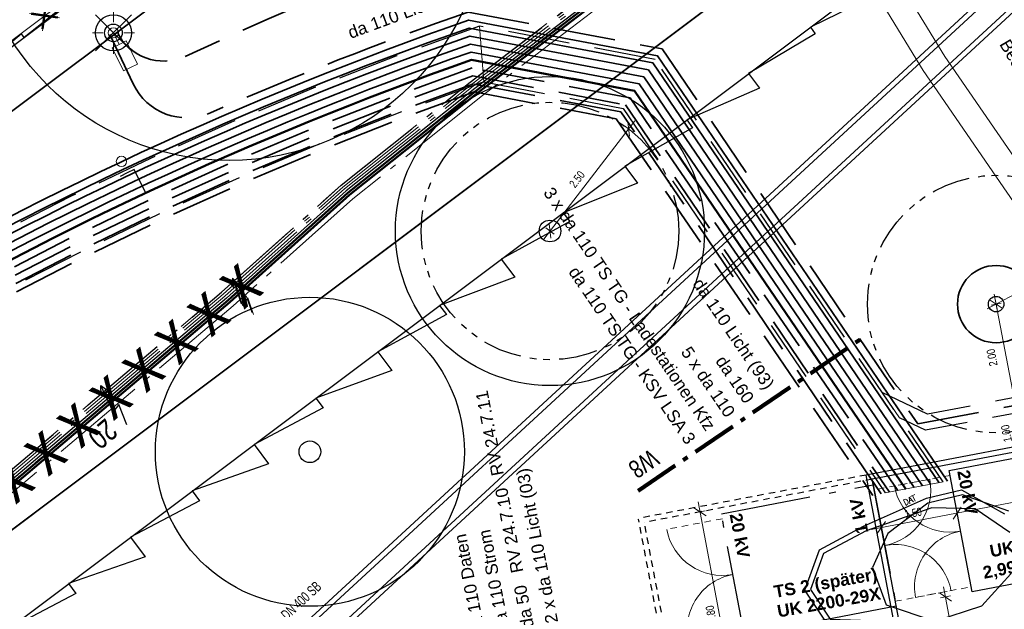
# Model space of a CAD drawing. Extents: x 3503739 to 3504470, y 5375172 to 5375561.
# Tile 28 of 121: x 3504036 to 3504055, y 5375399 to 5375410. Entities that reach past the tile are written whole.
import ezdxf

# ---------------------------------------------------------------- set-up
doc = ezdxf.new("R2010")
doc.units = 0
doc.header["$MEASUREMENT"] = 0
for name, pattern in [('102', [2.50001, 1.87501, -0.25, 0.125, -0.25]), ('2', [3.4, 1.2, -0.5, 1.2, -0.5]), ('202', [2.64, 1.75, -0.38, 0.13, -0.38]), ('237', [1.5, 0.75, -0.18, 0.13, -0.13, 0.13, -0.18]), ('88', [0.35001, 0.12501, -0.05, 0.125, -0.05]), ('97', [1.31251, 0.87501, -0.1875, 0.0625, -0.1875])]:
    doc.linetypes.add(name, pattern=pattern)
for name, color, linetype in [('$_LISY_$_TMP', 7, 'Continuous'), ('$_MKET_$_TMP', 7, 'Continuous'), ('2P_FAHRBAHN', 7, 'Continuous'), ('2WP_STR_LEER_WEI', 7, 'Continuous'), ('2WP_STROM_NS_WEI', 7, 'Continuous'), ('4WB_BESTAND_1_BA', 7, 'Continuous'), ('4WB_ST_SCHUTZROH', 7, 'Continuous'), ('_4WP_ALLGEMEIN', 7, 'Continuous'), ('_4WP_GRABEN', 7, 'Continuous'), ('_4WP_KANCAD_', 7, 'Continuous'), ('_4WP_KANCADT_', 7, 'Continuous'), ('_4WP_LICHT-KSR', 7, 'Continuous'), ('_4WP_LICHT-LAMPE', 7, 'Continuous'), ('_4WP_LICHT_STILL', 7, 'Continuous'), ('_4WP_SCHNITTF_HR', 7, 'Continuous'), ('_4WP_STADT_BEW_S', 7, 'Continuous'), ('_4WP_STADT_DATEN', 7, 'Continuous'), ('_4WP_STADT_FTT1', 7, 'Continuous'), ('_4WP_STADT_STROM', 7, 'Continuous'), ('_4WP_SWT-STROM', 7, 'Continuous'), ('_4WP_SWT-STRSTIL', 7, 'Continuous'), ('BHM_BAUM_NEU', 7, 'Continuous'), ('SP_BAUSTELLENUMF', 7, 'Continuous'), ('VOGT_S2022-01-28', 7, 'Continuous')]:
    doc.layers.add(name, color=color, linetype=linetype)
doc.styles.add('145', font='ARIAL.TTF', dxfattribs={"height": 0.24})
doc.styles.add('202', font='ARIAL.TTF', dxfattribs={"height": 0.24})
doc.styles.add('343', font='TXT', dxfattribs={"width": 0.8, "height": 1})
doc.styles.add('350', font='ARIAL.TTF', dxfattribs={"height": 0.24})
doc.styles.add('407', font='TXT', dxfattribs={"width": 0.8, "height": 0.16})
doc.styles.add('408', font='TXT', dxfattribs={"width": 0.8, "height": 0.16})
doc.styles.add('410', font='ARIALBD.TTF', dxfattribs={"height": 0.24})
doc.styles.add('420', font='ARIAL.TTF', dxfattribs={"height": 0.24})
doc.styles.add('434', font='ARIAL.TTF', dxfattribs={"height": 0.24})
doc.styles.add('439', font='TXT', dxfattribs={"width": 0.8, "height": 0.35})
doc.styles.add('6', font='TXT', dxfattribs={"width": 0.8, "height": 0.42})
doc.styles.add('654', font='TXT', dxfattribs={"width": 0.8, "height": 0.16})
doc.styles.add('81', font='TXT', dxfattribs={"width": 0.7, "height": 0.2})

# ---------------------------------------------------------------- blocks, each defined once
blk = doc.blocks.new('WP_LP_1030')
at = {"color": 150, "linetype": 'Continuous', "lineweight": 13}
for p, q in [((0, 0.20412), (0, 0.40824)), ((0, 0.40824), (0, 0.20412)), ((-0.348452, 0.348458), (0.144332, -0.144332)), ((-0.144332, -0.144332), (0.348452, 0.348458)), ((0.144332, 0.144338), (0.348452, 0.348458)), ((-0.20412, 0), (-0.40824, 0)), ((-0.20412, 0), (-0.40824, 0)), ((0.20412, 0), (0.40824, 0)), ((-0.144332, -0.144332), (-0.348452, -0.348452)), ((-0.144332, -0.144332), (-0.348452, -0.348452)), ((0.144332, -0.144332), (0.348452, -0.348452)), ((0.144332, -0.144332), (0.348452, -0.348452)), ((0, -0.20412), (0, -0.40824)), ((0, -0.20412), (0, -0.40824))]:
    blk.add_line(p, q, dxfattribs=at)
at = {"color": 7, "linetype": 'Continuous', "lineweight": 25}
for radius in [0.35, 0.171323]:
    blk.add_circle((0, 0), radius, dxfattribs=at)
blk = doc.blocks.new('1000DAT')
at = {"color": 114, "linetype": 'Continuous', "lineweight": 18}
for p, q in [((4.589325, 0.775263), (4.589325, 0.173263)), ((5.077223, 0.434754), (5.311664, 0.434754)), ((5.347511, 0.776867), (5.795146, 0.776867)), ((5.561325, 0.775263), (5.561325, 0.173263))]:
    blk.add_line(p, q, dxfattribs=at)
blk.add_lwpolyline([(4.589325, 0.775263, -1.11061279), (4.589325, 0.173263)], format="xyb", dxfattribs=at)
blk.add_lwpolyline([(4.984101, 0.174284), (5.198961, 0.775263), (5.400541, 0.174284)], dxfattribs=at)
blk = doc.blocks.new('951')
at = {"color": 3, "linetype": 'Continuous', "lineweight": 18}
for p, q in [((5.053472, 0.9793), (4.792795, 0.344076)), ((5.13368, 0.444375), (4.732639, -0.518491)), ((4.792795, 0.344076), (5.13368, 0.444375)), ((4.732639, -0.518491), (4.715929, -0.2527)), ((4.715929, -0.2527), (4.943186, -0.339625)), ((4.943186, -0.339625), (4.732639, -0.518491))]:
    blk.add_line(p, q, dxfattribs=at)
blk = doc.blocks.new('1016')
at = {"color": 7, "linetype": 'Continuous', "lineweight": 13}
for p, q in [((0.703072, 0.277444), (1.257444, -0.276928)), ((1.257444, 0.277444), (0.703072, -0.276928))]:
    blk.add_line(p, q, dxfattribs=at)
at = {"color": 2, "linetype": 'Continuous', "lineweight": 25}
for p, q in [((1.212401, 0.25319), (0.727326, -0.231885)), ((0.727326, 0.232401), (1.212401, -0.252674)), ((0.748114, 0.25319), (1.23319, -0.231885)), ((1.23319, 0.232401), (0.748114, -0.252674))]:
    blk.add_line(p, q, dxfattribs=at)
blk = doc.blocks.new('10032')
at = {"color": 1, "linetype": 'Continuous', "lineweight": 25}
for p, q in [((3.0616, 0.631587), (2.928989, 0.227833)), ((2.928989, 0.227833), (3.10196, 0.268208)), ((3.10196, 0.268208), (2.957818, -0.279744)), ((2.957818, -0.279744), (2.917457, -0.106706)), ((2.917457, -0.106706), (3.073132, -0.129778)), ((3.073132, -0.129778), (2.957818, -0.279744))]:
    blk.add_line(p, q, dxfattribs=at)
at = {"color": 1, "linetype": 'Continuous', "style": '6', "width": 0.8}
blk.add_text('20', height=0.42, dxfattribs=at).set_placement((3.286721, 0.25645))

msp = doc.modelspace()

# ---------------------------------------------------------------- linework, layer by layer
at = {"layer": '$_MKET_$_TMP', "color": 7, "linetype": 'Continuous', "lineweight": 18}
for p, q in [((3504052.765, 5375400.509), (3504062.907, 5375402.438)), ((3504049.558, 5375400.769), (3504049.324, 5375400.928)), ((3504050.188, 5375396.919), (3504049.403, 5375401.045)), ((3504054.355, 5375400.709), (3504054.514, 5375400.943)), ((3504054.453, 5375400.728), (3504054.416, 5375400.925)), ((3504049.539, 5375400.867), (3504049.342, 5375400.83)), ((3504052.882, 5375400.429), (3504053.041, 5375400.663)), ((3504052.98, 5375400.448), (3504052.942, 5375400.644))]:
    msp.add_line(p, q, dxfattribs=at)
at = {"layer": '2P_FAHRBAHN', "color": 7, "linetype": 'Continuous', "lineweight": 35}
for p, q in [((3503996.387, 5375378.854), (3504060.708, 5375427.102)), ((3504008.435, 5375379.765), (3504064.609, 5375421.902))]:
    msp.add_line(p, q, dxfattribs=at)
at = {"layer": '2WP_STR_LEER_WEI', "color": 250, "linetype": '102', "lineweight": 13}
for points in [[(3504035.548, 5375401.223), (3504040.149, 5375405.111), (3504042.477, 5375407.193), (3504044.979, 5375409.189), (3504047.26, 5375410.929), (3504049.997, 5375413.145), (3504050.558, 5375413.621), (3504051.169, 5375414.269), (3504051.938, 5375414.714), (3504054.142, 5375416.886), (3504056.605, 5375418.836), (3504058.903, 5375420.806), (3504061.273, 5375422.65), (3504063.71, 5375424.4), (3504066.102, 5375426.24), (3504073.907, 5375431.377), (3504076.6, 5375432.719), (3504079.351, 5375433.701), (3504082.15, 5375434.533), (3504084.925, 5375435.205), (3504087.134, 5375435.494), (3504087.16, 5375435.296)], [(3504035.58, 5375401.185), (3504040.181, 5375405.073), (3504042.509, 5375407.155), (3504045.009, 5375409.149), (3504047.29, 5375410.889), (3504050.029, 5375413.107), (3504050.592, 5375413.585), (3504051.201, 5375414.229), (3504051.968, 5375414.674), (3504054.176, 5375416.848), (3504056.637, 5375418.798), (3504058.935, 5375420.768), (3504061.303, 5375422.61), (3504063.74, 5375424.36), (3504066.132, 5375426.2), (3504073.931, 5375431.333), (3504076.62, 5375432.673), (3504079.367, 5375433.653), (3504082.164, 5375434.485), (3504084.935, 5375435.155), (3504086.301, 5375435.334), (3504086.327, 5375435.136)], [(3504035.58, 5375401.185), (3504040.181, 5375405.073), (3504042.509, 5375407.155), (3504045.009, 5375409.149), (3504047.29, 5375410.889), (3504050.029, 5375413.107), (3504050.592, 5375413.585), (3504051.201, 5375414.229), (3504051.968, 5375414.674), (3504054.176, 5375416.848), (3504056.637, 5375418.798), (3504058.935, 5375420.768), (3504061.303, 5375422.61), (3504063.74, 5375424.36), (3504066.132, 5375426.2), (3504073.931, 5375431.333), (3504076.62, 5375432.673), (3504079.367, 5375433.653), (3504082.164, 5375434.485), (3504084.935, 5375435.155), (3504086.301, 5375435.334), (3504086.327, 5375435.136)], [(3504087.16, 5375435.296), (3504084.961, 5375435.009), (3504082.202, 5375434.339), (3504079.413, 5375433.511), (3504076.678, 5375432.535), (3504074.007, 5375431.203), (3504066.218, 5375426.076), (3504063.83, 5375424.24), (3504061.393, 5375422.49), (3504059.029, 5375420.652), (3504056.733, 5375418.682), (3504054.274, 5375416.736), (3504052.06, 5375414.554), (3504051.295, 5375414.111), (3504050.696, 5375413.475), (3504050.125, 5375412.991), (3504047.384, 5375410.771), (3504045.103, 5375409.031), (3504042.607, 5375407.041), (3504040.281, 5375404.961), (3504035.678, 5375401.071)], [(3504086.327, 5375435.136), (3504084.971, 5375434.959), (3504082.216, 5375434.291), (3504079.429, 5375433.463), (3504076.698, 5375432.489), (3504074.031, 5375431.159), (3504066.248, 5375426.036), (3504063.86, 5375424.2), (3504061.423, 5375422.45), (3504059.061, 5375420.614), (3504056.765, 5375418.644), (3504054.308, 5375416.698), (3504052.09, 5375414.514), (3504051.327, 5375414.071), (3504050.73, 5375413.439), (3504050.157, 5375412.953), (3504047.414, 5375410.731), (3504045.133, 5375408.991), (3504042.639, 5375407.003), (3504040.313, 5375404.923), (3504035.71, 5375401.033)], [(3504086.327, 5375435.136), (3504084.971, 5375434.959), (3504082.216, 5375434.291), (3504079.429, 5375433.463), (3504076.698, 5375432.489), (3504074.031, 5375431.159), (3504066.248, 5375426.036), (3504063.86, 5375424.2), (3504061.423, 5375422.45), (3504059.061, 5375420.614), (3504056.765, 5375418.644), (3504054.308, 5375416.698), (3504052.09, 5375414.514), (3504051.327, 5375414.071), (3504050.73, 5375413.439), (3504050.157, 5375412.953), (3504047.414, 5375410.731), (3504045.133, 5375408.991), (3504042.639, 5375407.003), (3504040.313, 5375404.923), (3504035.71, 5375401.033)], [(3504035.613, 5375401.147), (3504040.214, 5375405.035), (3504042.541, 5375407.118), (3504045.04, 5375409.11), (3504047.321, 5375410.849), (3504050.061, 5375413.069), (3504050.219, 5375412.875), (3504047.475, 5375410.653), (3504045.194, 5375408.912), (3504042.703, 5375406.926), (3504040.378, 5375404.847), (3504035.775, 5375400.957)], [(3504035.613, 5375401.147), (3504040.214, 5375405.035), (3504042.541, 5375407.118), (3504045.04, 5375409.11), (3504047.321, 5375410.849), (3504050.061, 5375413.069), (3504050.219, 5375412.875), (3504047.475, 5375410.653), (3504045.194, 5375408.912), (3504042.703, 5375406.926), (3504040.378, 5375404.847), (3504035.775, 5375400.957)]]:
    msp.add_lwpolyline(points, dxfattribs=at)
at = {"layer": '2WP_STROM_NS_WEI', "color": 3, "linetype": 'Continuous', "lineweight": 50}
for points in [[(3504050.846, 5375413.562), (3504050.785, 5375413.498), (3504050.73, 5375413.439), (3504050.634, 5375413.358), (3504050.407, 5375413.165), (3504050.124, 5375412.991), (3504047.383, 5375410.771), (3504045.102, 5375409.031), (3504042.606, 5375407.041), (3504040.28, 5375404.96), (3504035.678, 5375401.071), (3504033.335, 5375399.031), (3504030.887, 5375397.5), (3504023.003, 5375392.488), (3504020.41, 5375391.268), (3504017.57, 5375389.809), (3504015.024, 5375388.478), (3504013.985, 5375387.897), (3504013.853, 5375387.829)], [(3504050.905, 5375413.479), (3504050.858, 5375413.429), (3504050.799, 5375413.366), (3504050.699, 5375413.282), (3504050.466, 5375413.084), (3504050.157, 5375412.953), (3504047.414, 5375410.732), (3504045.133, 5375408.992), (3504042.638, 5375407.003), (3504040.313, 5375404.922), (3504035.711, 5375401.033), (3504033.365, 5375398.991), (3504030.914, 5375397.458), (3504023.027, 5375392.444), (3504020.432, 5375391.223), (3504017.593, 5375389.765), (3504015.048, 5375388.434), (3504014.009, 5375387.853)]]:
    msp.add_lwpolyline(points, dxfattribs=at)
at = {"layer": '4WB_BESTAND_1_BA', "color": 114, "linetype": 'Continuous', "lineweight": 25}
msp.add_lwpolyline([(3504035.937, 5375389.466), (3504037.325, 5375389.796), (3504041.372, 5375390.596), (3504042.926, 5375390.903), (3504050.292, 5375392.228), (3504050.984, 5375392.351), (3504051.481, 5375392.653), (3504051.799, 5375393.1), (3504053.86, 5375396.247), (3504054.179, 5375396.836), (3504054.093, 5375397.429), (3504053.846, 5375398.294), (3504053.531, 5375398.537), (3504052.748, 5375398.637), (3504051.901, 5375398.689), (3504051.476, 5375399.33), (3504051.758, 5375400.112), (3504052.616, 5375400.571), (3504053.839, 5375401.114), (3504054.515, 5375401.274), (3504055.35, 5375400.812)], dxfattribs=at)
at = {"layer": '4WB_BESTAND_1_BA', "color": 1, "linetype": 'Continuous', "lineweight": 25}
for points in [[(3504055.436, 5375400.863), (3504054.538, 5375401.177), (3504053.862, 5375401.017), (3504053.091, 5375400.427), (3504052.792, 5375399.767), (3504053.057, 5375399.047), (3504054.003, 5375398.727), (3504054.911, 5375399.027), (3504055.475, 5375399.647)], [(3504055.458, 5375400.447), (3504054.785, 5375400.907), (3504053.942, 5375400.927), (3504052.664, 5375400.483), (3504051.84, 5375400.042), (3504051.588, 5375399.344), (3504051.971, 5375398.765), (3504052.759, 5375398.737), (3504053.543, 5375398.637), (3504053.828, 5375398.284), (3504054.074, 5375397.425), (3504054.159, 5375396.839), (3504053.843, 5375396.258), (3504051.783, 5375393.112), (3504051.467, 5375392.668), (3504050.977, 5375392.37), (3504050.289, 5375392.247), (3504042.923, 5375390.922), (3504041.368, 5375390.615), (3504037.32, 5375389.815), (3504035.931, 5375389.486)]]:
    msp.add_lwpolyline(points, dxfattribs=at)
at = {"layer": '4WB_ST_SCHUTZROH', "color": 7, "linetype": 'Continuous', "lineweight": 13}
msp.add_lwpolyline([(3504052.013, 5375413.26), (3504054.194, 5375409.688), (3504057.44, 5375404.971), (3504057.977, 5375404.116), (3504057.556, 5375403.851), (3504057.022, 5375404.695), (3504053.774, 5375409.416), (3504051.587, 5375413), (3504052.013, 5375413.26)], dxfattribs=at)
at = {"layer": '_4WP_ALLGEMEIN', "color": 7, "linetype": 'Continuous', "lineweight": 18}
for p, q in [((3504046.407, 5375406.142), (3504048.179, 5375408.438)), ((3504048.075, 5375408.139), (3504048.039, 5375408.42)), ((3504048.136, 5375408.218), (3504047.978, 5375408.341)), ((3504046.547, 5375406.16), (3504046.511, 5375406.441)), ((3504046.608, 5375406.239), (3504046.45, 5375406.362)), ((3504055.014, 5375404.787), (3504057.569, 5375406.158)), ((3504055.307, 5375404.802), (3504055.073, 5375404.961)), ((3504055.788, 5375401.738), (3504055.153, 5375405.078)), ((3504055.209, 5375404.783), (3504055.171, 5375404.98)), ((3504055.288, 5375404.9), (3504055.092, 5375404.863)), ((3504054.485, 5375397.738), (3504054.17, 5375399.394)), ((3504054.324, 5375399.118), (3504054.09, 5375399.277)), ((3504054.305, 5375399.216), (3504054.109, 5375399.179))]:
    msp.add_line(p, q, dxfattribs=at)
at = {"layer": '_4WP_ALLGEMEIN', "color": 7, "linetype": 'Continuous', "lineweight": 25}
for p, q in [((3504058.756, 5375402.723), (3504052.666, 5375401.564)), ((3504058.677, 5375402.606), (3504052.783, 5375401.484)), ((3504053.395, 5375397.733), (3504052.666, 5375401.564)), ((3504053.492, 5375397.753), (3504052.783, 5375401.484))]:
    msp.add_line(p, q, dxfattribs=at)
at = {"layer": '_4WP_ALLGEMEIN', "color": 7, "linetype": '88', "lineweight": 25}
for p, q in [((3504052.666, 5375401.564), (3504048.245, 5375400.723)), ((3504052.783, 5375401.484), (3504048.362, 5375400.643)), ((3504048.974, 5375396.892), (3504048.247, 5375400.71)), ((3504049.072, 5375396.91), (3504048.362, 5375400.643))]:
    msp.add_line(p, q, dxfattribs=at)
at = {"layer": '_4WP_ALLGEMEIN', "color": 7, "linetype": '88', "lineweight": 18}
for p, q in [((3504053.903, 5375401.481), (3504052.822, 5375401.276)), ((3504054.296, 5375401.556), (3504053.215, 5375401.35)), ((3504049.875, 5375400.715), (3504048.795, 5375400.509)), ((3504053.626, 5375399.189), (3504054.707, 5375399.395)), ((3504053.233, 5375399.114), (3504054.314, 5375399.32))]:
    msp.add_line(p, q, dxfattribs=at)
at = {"layer": '_4WP_ALLGEMEIN', "color": 7, "linetype": 'Continuous', "lineweight": 25}
msp.add_lwpolyline([(3504054.277, 5375401.654), (3504057.224, 5375402.215), (3504057.673, 5375399.857), (3504054.726, 5375399.296), (3504054.277, 5375401.654)], dxfattribs=at)
at = {"layer": '_4WP_ALLGEMEIN', "color": 7, "linetype": '202', "lineweight": 18}
for points in [[(3504053.903, 5375401.481, -0.414213), (3504053.028, 5375400.195)], [(3504054.501, 5375400.475, -0.414213), (3504053.215, 5375401.35)], [(3504050.081, 5375399.634, -0.414213), (3504048.795, 5375400.509)], [(3504053.626, 5375399.189, -0.414214), (3504054.501, 5375400.475)], [(3504053.028, 5375400.195, -0.414214), (3504054.314, 5375399.32)], [(3504049.206, 5375398.348, -0.414214), (3504050.081, 5375399.634)]]:
    msp.add_lwpolyline(points, format="xyb", dxfattribs=at)
at = {"layer": '_4WP_ALLGEMEIN', "color": 7, "linetype": '202', "lineweight": 25}
msp.add_lwpolyline([(3504049.856, 5375400.813), (3504052.804, 5375401.374), (3504053.252, 5375399.016), (3504050.305, 5375398.455), (3504049.856, 5375400.813)], dxfattribs=at)
at = {"layer": '_4WP_ALLGEMEIN', "color": 1, "linetype": '237', "lineweight": 25}
for centre in [(3504046.529, 5375406.301), (3504055.19, 5375404.882)]:
    msp.add_circle(centre, 2.5, dxfattribs=at)
at = {"layer": '_4WP_GRABEN', "color": 7, "linetype": 'Continuous', "lineweight": 13}
for p, q in [((3504045.243, 5375409.194), (3504045.163, 5375410.278)), ((3504045.163, 5375410.278), (3504045.243, 5375409.194)), ((3504052.978, 5375403.168), (3504053.316, 5375402.672)), ((3504053.039, 5375401.215), (3504054.163, 5375401.429))]:
    msp.add_line(p, q, dxfattribs=at)
at = {"layer": '_4WP_GRABEN', "color": 21, "linetype": '2', "lineweight": 25}
for points in [[(3504045.163, 5375410.278, 0.101236), (3504021.622, 5375396.376), (3504019.891, 5375394.906), (3504017.919, 5375397.338)], [(3504011.913, 5375388.796, 0.078447), (3504022.326, 5375395.597, -0.100192), (3504045.243, 5375409.194)]]:
    msp.add_lwpolyline(points, format="xyb", dxfattribs=at)
for points in [[(3504054.163, 5375401.429), (3504048.573, 5375409.632), (3504045.163, 5375410.278)], [(3504045.243, 5375409.194), (3504047.95, 5375408.682), (3504053.039, 5375401.215)], [(3504059.802, 5375399.753), (3504059.114, 5375402.848), (3504058.029, 5375403.539), (3504053.857, 5375402.745), (3504052.978, 5375403.168)], [(3504059.509, 5375399.688), (3504058.848, 5375402.662), (3504057.968, 5375403.222), (3504053.816, 5375402.432), (3504053.316, 5375402.672)]]:
    msp.add_lwpolyline(points, dxfattribs=at)
at = {"layer": '_4WP_KANCAD_', "color": 150, "linetype": 'Continuous', "lineweight": 18}
for points in [[(3504031.317, 5375388.235), (3504059.862, 5375414.56), (3504059.456, 5375415.001), (3504030.911, 5375388.676)], [(3504031.283, 5375388.339), (3504059.761, 5375414.602), (3504059.49, 5375414.897), (3504031.012, 5375388.634)]]:
    msp.add_lwpolyline(points, dxfattribs=at)
at = {"layer": '_4WP_LICHT-KSR', "color": 190, "linetype": '2', "lineweight": 35}
for points in [[(3504120.612, 5375428.971), (3504120.366, 5375428.924, 0.26456), (3504119.613, 5375428.283, -0.264559), (3504118.861, 5375427.641), (3504110.106, 5375425.97, -0.198912), (3504109.357, 5375426.125), (3504108.833, 5375426.481), (3504108.476, 5375425.957, -0.198912), (3504107.837, 5375425.537), (3504085.544, 5375421.281, -0.199721), (3504084.791, 5375421.438), (3504084.274, 5375421.792), (3504083.915, 5375421.266, -0.198104), (3504083.277, 5375420.849), (3504062.508, 5375416.884, -0.198912), (3504061.759, 5375417.039), (3504060.932, 5375417.601), (3504060.355, 5375416.758, -0.194219), (3504059.732, 5375416.343, 0.018691), (3504052.873, 5375414.658, 0.037931), (3504039.444, 5375409.692, -0.41092), (3504038.123, 5375410.174)], [(3504037.985, 5375410.116), (3504038.438, 5375409.158, 0.40562), (3504039.938, 5375408.595, -0.019592), (3504044.938, 5375410.55), (3504048.706, 5375409.836), (3504053.668, 5375402.556), (3504057.998, 5375403.38), (3504058.981, 5375402.755), (3504059.655, 5375399.721)]]:
    msp.add_lwpolyline(points, format="xyb", dxfattribs=at)
at = {"layer": '_4WP_LICHT_STILL', "color": 255, "linetype": 'Continuous', "lineweight": 13}
msp.add_lwpolyline([(3504078.1, 5375438.893, 0.054139), (3504061.358, 5375428.965), (3504023.203, 5375400.344), (3503995.727, 5375379.733, -0.045833), (3503980.827, 5375370.558), (3503978.063, 5375369.189, -0.047348), (3503943.411, 5375356.297, 0.090587), (3503926.814, 5375348.435, -0.025816), (3503922.569, 5375345.706)], format="xyb", dxfattribs=at)
at = {"layer": '_4WP_SCHNITTF_HR', "color": 92, "linetype": '97', "lineweight": 100}
msp.add_line((3504048.238, 5375401.254), (3504052.551, 5375404.194), dxfattribs=at)
at = {"layer": '_4WP_STADT_BEW_S', "color": 142, "linetype": 'Continuous', "lineweight": 35}
msp.add_circle((3504055.19, 5375404.882), 0.75, dxfattribs=at)
at = {"layer": '_4WP_STADT_STROM', "color": 3, "linetype": '2', "lineweight": 35}
for points in [[(3504053.28, 5375401.261), (3504048.083, 5375408.885), (3504045.019, 5375409.466, 0.099728), (3504022.106, 5375395.844, -0.078462), (3504011.778, 5375389.097, 0.059186), (3504005.425, 5375385.287, 0.005996), (3504004.835, 5375384.819), (3503999.876, 5375380.79, -0.025186), (3503995.468, 5375377.562, 0.065942), (3503992.307, 5375374.827, -0.095997), (3503989.249, 5375372.485), (3503980.781, 5375368.267), (3503975.045, 5375365.563), (3503961.592, 5375359.84), (3503956.384, 5375357.547), (3503948.744, 5375354.711), (3503944.884, 5375352.608, 0.354166), (3503944.26, 5375351.096), (3503946.53, 5375343.472, -0.235535), (3503946.377, 5375342.592, -0.167691), (3503944.246, 5375341.126), (3503942.974, 5375340.774)], [(3503950.34, 5375338.111, -0.16104), (3503946.75, 5375343.261), (3503944.404, 5375351.139, -0.354166), (3503944.956, 5375352.477), (3503948.807, 5375354.574), (3503956.441, 5375357.408), (3503961.652, 5375359.702), (3503975.106, 5375365.427), (3503980.846, 5375368.132), (3503989.316, 5375372.351, 0.095997), (3503992.419, 5375374.727, -0.065942), (3503995.55, 5375377.437, 0.025186), (3503999.971, 5375380.673), (3504004.929, 5375384.703, -0.005996), (3504005.516, 5375385.169, -0.059186), (3504011.839, 5375388.96, 0.078462), (3504022.207, 5375395.732, -0.099577), (3504045.031, 5375409.311), (3504047.994, 5375408.75), (3504053.119, 5375401.23)], [(3504052.958, 5375401.2), (3504047.905, 5375408.614), (3504045.042, 5375409.156, 0.099425), (3504022.308, 5375395.621, -0.078462), (3504011.9, 5375388.824, 0.059186), (3504005.608, 5375385.05, 0.005996), (3504005.024, 5375384.587), (3504000.065, 5375380.557, -0.025186), (3503995.633, 5375377.312, 0.065942), (3503992.531, 5375374.628, -0.095997), (3503989.382, 5375372.216), (3503980.912, 5375367.997), (3503975.167, 5375365.29), (3503961.711, 5375359.565), (3503956.497, 5375357.269), (3503948.869, 5375354.437), (3503945.028, 5375352.345, 0.354166), (3503944.547, 5375351.181), (3503946.893, 5375343.304, 0.16104), (3503950.43, 5375338.231)], [(3503950.52, 5375338.351, -0.16104), (3503947.037, 5375343.347), (3503944.691, 5375351.225, -0.354041), (3503945.099, 5375352.213), (3503948.931, 5375354.3), (3503956.553, 5375357.13), (3503961.771, 5375359.427), (3503975.229, 5375365.153), (3503980.977, 5375367.862), (3503989.449, 5375372.082, 0.095997), (3503992.643, 5375374.528, -0.065941), (3503995.715, 5375377.186, 0.025186), (3504000.16, 5375380.44), (3504005.118, 5375384.47, -0.005996), (3504005.7, 5375384.931, -0.059186), (3504011.962, 5375388.687, 0.078462), (3504022.408, 5375395.51, -0.099273), (3504045.054, 5375409.001), (3504047.816, 5375408.478), (3504052.798, 5375401.169)]]:
    msp.add_lwpolyline(points, format="xyb", dxfattribs=at)
at = {"layer": '_4WP_SWT-STROM', "color": 3, "linetype": 'Continuous', "lineweight": 35}
for points in [[(3503925.124, 5375345.686, 0.052535), (3503929.005, 5375347.314, 0.033847), (3503932.56, 5375349.591, -0.085726), (3503940.356, 5375353.516, -0.022981), (3503942.694, 5375354.112), (3503948.459, 5375355.565), (3503956.046, 5375358.381), (3503961.234, 5375360.666), (3503974.676, 5375366.385), (3503980.388, 5375369.076), (3503988.847, 5375373.29, 0.095997), (3503991.633, 5375375.424, -0.065942), (3503994.973, 5375378.314, 0.025186), (3503999.309, 5375381.488), (3504004.267, 5375385.518, -0.005996), (3504004.874, 5375385.999, -0.059186), (3504011.409, 5375389.918, 0.078462), (3504021.503, 5375396.511, -0.100623), (3504044.95, 5375410.395), (3504048.617, 5375409.7), (3504054.244, 5375401.444)], [(3504054.083, 5375401.414), (3504048.528, 5375409.565), (3504044.961, 5375410.24, 0.100475), (3504021.603, 5375396.4, -0.078462), (3504011.47, 5375389.781, 0.059186), (3504004.966, 5375385.88, 0.005996), (3504004.362, 5375385.401), (3503999.403, 5375381.372, -0.025186), (3503995.056, 5375378.189, 0.065942), (3503991.746, 5375375.325, -0.095997), (3503988.914, 5375373.156), (3503980.454, 5375368.942), (3503974.738, 5375366.248), (3503961.294, 5375360.528), (3503956.102, 5375358.242), (3503948.504, 5375355.421), (3503941.622, 5375353.687, 0.012091), (3503940.407, 5375353.349, 0.085726), (3503932.664, 5375349.451, -0.039693), (3503929.068, 5375347.206, -0.046683), (3503925.145, 5375345.614)], [(3503948.548, 5375355.278), (3503956.159, 5375358.103), (3503961.354, 5375360.39), (3503974.799, 5375366.111), (3503980.519, 5375368.807), (3503988.981, 5375373.022, 0.095997), (3503991.858, 5375375.225, -0.065942), (3503995.138, 5375378.064, 0.025186), (3503999.498, 5375381.255), (3504004.456, 5375385.285, -0.005996), (3504005.058, 5375385.762, -0.059186), (3504011.532, 5375389.645, 0.078462), (3504021.704, 5375396.289, -0.100327), (3504044.973, 5375410.085), (3504048.439, 5375409.429), (3504053.922, 5375401.383)], [(3504053.762, 5375401.353), (3504048.35, 5375409.293), (3504044.984, 5375409.93, 0.100178), (3504021.805, 5375396.177, -0.078462), (3504011.593, 5375389.508, 0.059186), (3504005.149, 5375385.643, 0.005996), (3504004.551, 5375385.169), (3503999.592, 5375381.139, -0.025186), (3503995.221, 5375377.938, 0.065942), (3503991.97, 5375375.126, -0.095997), (3503989.048, 5375372.888), (3503980.585, 5375368.672), (3503974.861, 5375365.974), (3503961.413, 5375360.253), (3503956.215, 5375357.964), (3503948.593, 5375355.135), (3503941.69, 5375353.394, 0.01204), (3503940.494, 5375353.062, 0.085726), (3503932.843, 5375349.21, -0.04835), (3503929.181, 5375347.011, -0.038026), (3503925.188, 5375345.471)], [(3503925.21, 5375345.399, 0.033761), (3503929.237, 5375346.913, 0.052622), (3503932.932, 5375349.089, -0.085726), (3503940.538, 5375352.918, -0.012035), (3503941.727, 5375353.249), (3503948.637, 5375354.991), (3503956.271, 5375357.825), (3503961.473, 5375360.115), (3503974.922, 5375365.837), (3503980.65, 5375368.537), (3503989.115, 5375372.753, 0.095997), (3503992.082, 5375375.026, -0.065942), (3503995.303, 5375377.813, 0.025186), (3503999.687, 5375381.023), (3504004.645, 5375385.052, -0.005996), (3504005.241, 5375385.525, -0.059186), (3504011.655, 5375389.371, 0.078462), (3504021.905, 5375396.066, -0.100028), (3504044.996, 5375409.776), (3504048.261, 5375409.157), (3504053.601, 5375401.322)]]:
    msp.add_lwpolyline(points, format="xyb", dxfattribs=at)
at = {"layer": '_4WP_SWT-STROM', "color": 1, "linetype": 'Continuous', "lineweight": 50}
msp.add_lwpolyline([(3504005.333, 5375385.406, -0.059186), (3504011.716, 5375389.234, 0.078462), (3504022.006, 5375395.955, -0.099878), (3504045.007, 5375409.621), (3504048.172, 5375409.021), (3504053.44, 5375401.291)], format="xyb", dxfattribs=at)
at = {"layer": '_4WP_SWT-STRSTIL', "color": 250, "linetype": '202', "lineweight": 25}
for points in [[(3504035.548, 5375401.223), (3504040.149, 5375405.111), (3504042.477, 5375407.193), (3504044.979, 5375409.189), (3504047.26, 5375410.929), (3504049.997, 5375413.145), (3504050.558, 5375413.621), (3504051.169, 5375414.269), (3504051.938, 5375414.714), (3504054.142, 5375416.886), (3504056.605, 5375418.836), (3504058.903, 5375420.806), (3504061.273, 5375422.65), (3504063.71, 5375424.4)], [(3504063.83, 5375424.24), (3504061.393, 5375422.49), (3504059.029, 5375420.652), (3504056.733, 5375418.682), (3504054.274, 5375416.736), (3504052.06, 5375414.554), (3504051.295, 5375414.111), (3504050.696, 5375413.475), (3504050.125, 5375412.991), (3504047.384, 5375410.771), (3504045.103, 5375409.031), (3504042.607, 5375407.041), (3504040.281, 5375404.961), (3504035.678, 5375401.071)]]:
    msp.add_lwpolyline(points, dxfattribs=at)
at = {"layer": '_4WP_SWT-STRSTIL', "color": 1, "linetype": 'Continuous', "lineweight": 25}
msp.add_lwpolyline([(3504051.264, 5375414.15), (3504050.661, 5375413.512), (3504050.093, 5375413.03), (3504047.352, 5375410.81), (3504045.071, 5375409.07), (3504042.574, 5375407.079), (3504040.247, 5375404.998), (3504035.645, 5375401.109), (3504033.305, 5375399.071), (3504030.86, 5375397.542), (3504022.979, 5375392.532), (3504020.388, 5375391.313), (3504017.546, 5375389.853), (3504015, 5375388.522), (3504013.963, 5375387.941), (3504013.278, 5375387.532), (3504012.492, 5375387.063), (3504012.462, 5375387.042), (3504003.587, 5375382.392)], dxfattribs=at)
msp.add_lwpolyline([(3504051.264, 5375414.15), (3504050.661, 5375413.512), (3504050.093, 5375413.03), (3504047.352, 5375410.81), (3504045.071, 5375409.07), (3504042.574, 5375407.079), (3504040.247, 5375404.998), (3504035.645, 5375401.109), (3504033.305, 5375399.071), (3504030.86, 5375397.542), (3504022.979, 5375392.532), (3504020.388, 5375391.313), (3504017.546, 5375389.853), (3504015, 5375388.522), (3504013.963, 5375387.941), (3504013.278, 5375387.532), (3504012.492, 5375387.063), (3504012.462, 5375387.042), (3504003.587, 5375382.392)], dxfattribs=at)
at = {"layer": 'BHM_BAUM_NEU', "color": 91, "linetype": 'Continuous', "lineweight": 25}
for centre, radius in [((3504040.305, 5375412.673), 5), ((3504046.529, 5375406.301), 3), ((3504046.529, 5375406.301), 0.211), ((3504041.868, 5375402.016), 3), ((3504055.19, 5375404.882), 0.15), ((3504041.868, 5375402.016), 0.211)]:
    msp.add_circle(centre, radius, dxfattribs=at)
at = {"layer": 'SP_BAUSTELLENUMF', "color": 12, "linetype": 'Continuous', "lineweight": 35}
msp.add_line((3503996.387, 5375378.854), (3504060.708, 5375427.102), dxfattribs=at)
at = {"layer": 'SP_BAUSTELLENUMF', "color": 12, "linetype": 'Continuous', "lineweight": 25}
for points in [[(3504015.357, 5375383.083), (3504065.509, 5375420.702, -0.055459), (3504079.844, 5375429.155), (3504082.625, 5375430.403, -0.037803), (3504103.256, 5375437.846, 0.040485), (3504126.744, 5375446.463), (3504161.298, 5375462.416, -0.029544), (3504167.921, 5375465.012), (3504179.441, 5375468.758)], [(3504055.517, 5375424.458), (3503995.787, 5375379.653, -0.042799), (3503981.907, 5375370.989, -0.052775), (3503943.443, 5375356.202, 0.090621), (3503926.871, 5375348.354, -0.025735), (3503922.632, 5375345.627)]]:
    msp.add_lwpolyline(points, format="xyb", dxfattribs=at)
at = {"layer": 'SP_BAUSTELLENUMF', "color": 12, "linetype": 'Continuous', "lineweight": 35}
msp.add_lwpolyline([(3504008.435, 5375379.765), (3504064.609, 5375421.902, -0.055465), (3504079.232, 5375430.524), (3504082.011, 5375431.772)], format="xyb", dxfattribs=at)
at = {"layer": 'SP_BAUSTELLENUMF', "color": 12, "linetype": 'Continuous', "lineweight": 25}
for points in [[(3504037.494, 5375410.988), (3504036.318, 5375410.056), (3504036.266, 5375410.126), (3504035.118, 5375409.156)], [(3504052.951, 5375410.933), (3504051.584, 5375410.257), (3504051.68, 5375410.129), (3504050.384, 5375409.357), (3504050.594, 5375409.076), (3504049.184, 5375408.457), (3504049.298, 5375408.305), (3504047.984, 5375407.557), (3504048.229, 5375407.23), (3504046.784, 5375406.657), (3504046.912, 5375406.485), (3504045.584, 5375405.756), (3504045.846, 5375405.407), (3504044.384, 5375404.856), (3504044.518, 5375404.678), (3504043.184, 5375403.956), (3504043.457, 5375403.593), (3504041.984, 5375403.056), (3504042.123, 5375402.871), (3504040.784, 5375402.156), (3504041.066, 5375401.781), (3504039.584, 5375401.256), (3504039.727, 5375401.065), (3504038.384, 5375400.356), (3504038.67, 5375399.976), (3504037.184, 5375399.456), (3504037.326, 5375399.267), (3504035.984, 5375398.556)]]:
    msp.add_lwpolyline(points, dxfattribs=at)
at = {"layer": 'VOGT_S2022-01-28', "color": 5, "linetype": 'Continuous', "lineweight": 13}
msp.add_polyline3d([(3504038.25, 5375409.409, 0), (3504038.519, 5375409.541, 0), (3504038.298, 5375409.99, 0), (3504038.163, 5375409.924, 0), (3504038.053, 5375410.148, 0), (3504038.163, 5375409.924, 0), (3504038.029, 5375409.857, 0), (3504038.25, 5375409.409, 0)], dxfattribs=at)
at = {"layer": 'VOGT_S2022-01-28', "color": 51, "linetype": 'Continuous', "lineweight": 25}
msp.add_polyline3d([(3504038.406, 5375406.914, 0), (3504038.675, 5375407.046, 0), (3504038.454, 5375407.495, 0), (3504038.32, 5375407.429, 0), (3504038.185, 5375407.362, 0)], dxfattribs=at)
at = {"layer": 'VOGT_S2022-01-28', "color": 5, "linetype": 'Continuous', "lineweight": 13}
for centre in [(3504038.053, 5375410.148), (3504038.209, 5375407.653)]:
    msp.add_circle(centre, 0.1, dxfattribs=at)

# ---------------------------------------------------------------- block references
at = {"layer": '$_LISY_$_TMP', "color": 7}
for name, p, xscale, yscale, rotation in [('1016', (3504037.304, 5375410.922), 0.75, 0.75, 216.8740310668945), ('951', (3504042.299, 5375406.767), 0.5, 0.5, 221.8180160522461), ('951', (3504042.332, 5375406.729), 0.5, 0.5, 221.8302520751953), ('1000DAT', (3504052.616, 5375400.571), 0.2000000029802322, 0.2000000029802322, 23.94075222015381)]:
    msp.add_blockref(name, p, dxfattribs=dict(at, xscale=xscale, yscale=yscale, rotation=rotation))
at = {"layer": '$_LISY_$_TMP', "color": 7, "rotation": 220.2000595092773}
msp.add_blockref('10032', (3504040.247, 5375404.998), dxfattribs=at)
msp.add_blockref('10032', (3504040.247, 5375404.998), dxfattribs=at)
at = {"layer": '_4WP_LICHT-LAMPE', "color": 7}
msp.add_blockref('WP_LP_1030', (3504038.053, 5375410.148), dxfattribs=at)

# ---------------------------------------------------------------- texts
at = {"layer": '$_MKET_$_TMP', "color": 7, "linetype": 'Continuous', "style": '654', "width": 0.8}
for s, rotation, p in [('1.50', 10.774, (3504053.431, 5375400.717)), ('3.80', 100.7724, (3504049.765, 5375398.716))]:
    msp.add_text(s, height=0.16, rotation=rotation, dxfattribs=at).set_placement(p)
at = {"layer": '_4WP_ALLGEMEIN', "color": 7, "linetype": 'Continuous', "width": 0.8}
for s, rotation, style, p in [('2.50', 52.334, '407', (3504047.015, 5375407.124)), ('2.00', 100.7724, '408', (3504055.22, 5375403.696)), ('1.00', 100.7724, '408', (3504055.5, 5375402.223))]:
    msp.add_text(s, height=0.16, rotation=rotation, dxfattribs=dict(at, style=style)).set_placement(p)
at = {"layer": '_4WP_ALLGEMEIN', "color": 1, "linetype": 'Continuous', "style": '410'}
for s, rotation, p in [('20 kV', 280.7725, (3504054.435, 5375401.636)), ('1 kV', 100.7725, (3504052.711, 5375400.45)), ('20 kV', 280.7725, (3504050.015, 5375400.798)), ('UK 2200-29X', 10.7724, (3504055.092, 5375399.965)), ('2,99 m x 2,4 m', 10.7724, (3504054.958, 5375399.549)), ('TS 2 (später)', 10.0084, (3504050.898, 5375399.177)), ('UK 2200-29X', 10.0084, (3504050.964, 5375398.798))]:
    msp.add_text(s, height=0.24, rotation=rotation, dxfattribs=at).set_placement(p)
at = {"layer": '_4WP_KANCADT_', "color": 150, "linetype": 'Continuous', "style": '81', "width": 0.7}
msp.add_text('--> 0.5 % 39.9 m DN 400 SB', height=0.2, rotation=42.6836, dxfattribs=at).set_placement((3504040.361, 5375397.759))
at = {"layer": '_4WP_LICHT-KSR', "color": 190, "linetype": 'Continuous', "style": '420'}
for s, rotation, p in [('da 110 Licht (93)', 20.2504, (3504042.66, 5375410.03)), ('da 110 Licht (93)', 304.275, (3504049.287, 5375405.278)), ('2 x da 110 Licht (03)', 100.9801, (3504046.688, 5375398.712))]:
    msp.add_text(s, height=0.24, rotation=rotation, dxfattribs=at).set_placement(p)
at = {"layer": '_4WP_SCHNITTF_HR', "color": 7, "linetype": 'Continuous', "style": '439', "width": 0.8}
msp.add_text('W8', height=0.35, rotation=214.275, dxfattribs=at).set_placement((3504048.483, 5375402.084))
at = {"layer": '_4WP_STADT_DATEN', "color": 7, "linetype": 'Continuous', "style": '434'}
msp.add_text('da 110 Daten', height=0.24, rotation=100.9801, dxfattribs=at).set_placement((3504045.279, 5375398.463))
at = {"layer": '_4WP_STADT_FTT1', "color": 1, "linetype": 'Continuous', "style": '145'}
for s, p in [('RV 24.7.11', (3504045.635, 5375401.574)), ('RV 24.7.10', (3504046.014, 5375399.688)), ('da 50', (3504046.22, 5375398.622))]:
    msp.add_text(s, height=0.24, rotation=100.9801, dxfattribs=at).set_placement(p)
at = {"layer": '_4WP_STADT_STROM', "color": 7, "linetype": 'Continuous', "style": '202'}
for s, rotation, p in [('3 x da 110 TS TG - Ladestationen Kfz', 304.275, (3504046.39, 5375407.045)), ('da 110 TS TG - KSV LSA 3', 304.275, (3504046.877, 5375405.506)), ('da 110 Strom', 100.9801, (3504045.749, 5375398.547))]:
    msp.add_text(s, height=0.24, rotation=rotation, dxfattribs=at).set_placement(p)
at = {"layer": '_4WP_SWT-STROM', "color": 251, "linetype": 'Continuous', "style": '350'}
for s, rotation, p in [('Bestand 1 x da 160 entfällt', 300.7084, (3504055.246, 5375409.929)), ('5 x da 110', 304.275, (3504049.06, 5375403.953)), ('da 160', 304.275, (3504049.731, 5375403.776))]:
    msp.add_text(s, height=0.24, rotation=rotation, dxfattribs=at).set_placement(p)
at = {"layer": '_4WP_SWT-STRSTIL', "color": 2, "linetype": 'Continuous', "style": '343', "width": 0.8}
for s, rotation, p in [('x x x x x x x x x', 301.6067, (3504053.883, 5375413.366)), ('x x x x x x x x x x x', 40.5148, (3504034.256, 5375399.359))]:
    msp.add_text(s, height=1, rotation=rotation, dxfattribs=at).set_placement(p)

doc.saveas('drawing.dxf')
